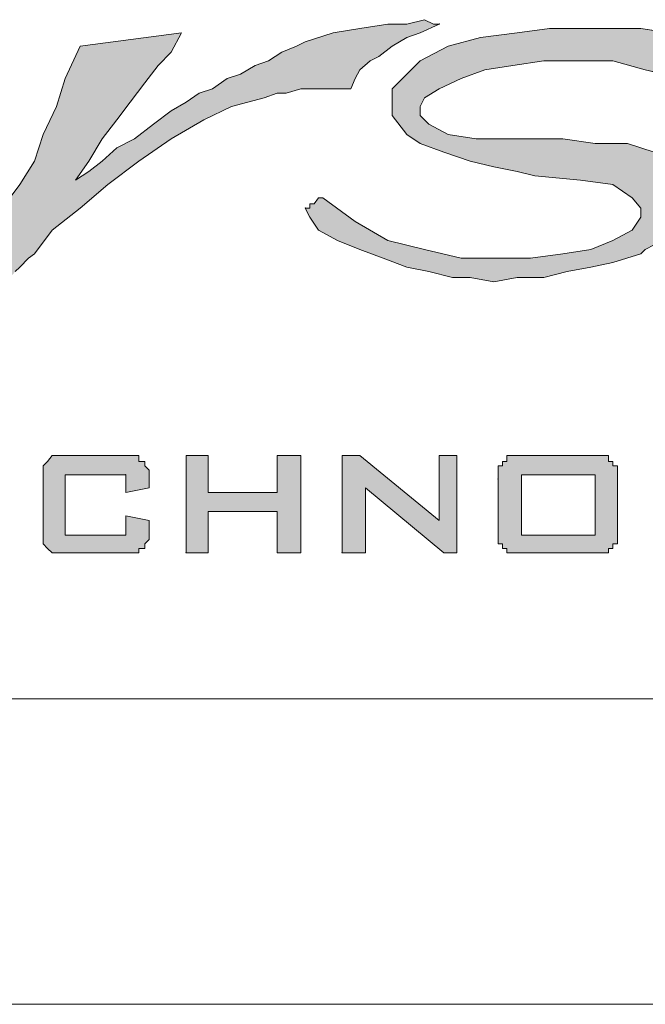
# Model space of a CAD drawing. Extents: x 0 to 840, y 0 to 594.
# Tile 28 of 84: x 682 to 692, y 5 to 21. Entities that reach past the tile are written whole.
import ezdxf

# ---------------------------------------------------------------- set-up
doc = ezdxf.new("R2010")
doc.units = 0
doc.header["$LTSCALE"] = 25.4
doc.header["$MEASUREMENT"] = 0
doc.layers.get('0').update_dxf_attribs({"linetype": 'CONTINUOUS'})
for name, color, linetype in [('010', 7, 'CONTINUOUS'), ('0_TABELLAINTESTAZIONI_TABELLA', 7, 'CONTINUOUS'), ('0_TABELLAINTESTAZIONI_TABELLAINTESTAZIONI', 7, 'CONTINUOUS'), ('30', 1, 'CONTINUOUS'), ('DEFAULT', 7, 'CONTINUOUS')]:
    doc.layers.add(name, color=color, linetype=linetype)

# ---------------------------------------------------------------- blocks, each defined once
blk = doc.blocks.new('SE111')
at = {"layer": '0_TABELLAINTESTAZIONI_TABELLA', "color": 7, "linetype": 'Continuous', "lineweight": 0}
for p, q in [((435.351, 21.046), (435.64, 21.118)), ((435.64, 21.118), (435.785, 21.046)), ((434.146, 20.901), (434.579, 20.974)), ((434.579, 20.974), (435.038, 21.046)), ((435.038, 21.046), (435.351, 21.046)), ((435.881, 21.046), (435.568, 20.901)), ((435.785, 21.046), (435.881, 21.046)), ((437.159, 20.901), (437.689, 20.974)), ((437.689, 20.974), (438.195, 20.974)), ((438.195, 20.974), (438.653, 20.974)), ((438.653, 20.974), (438.798, 20.974)), ((438.798, 20.974), (439.184, 20.974)), ((439.184, 20.974), (439.642, 20.901)), ((429.999, 20.684), (431.663, 20.901)), ((431.663, 20.901), (431.494, 20.588)), ((433.688, 20.757), (434.146, 20.901)), ((435.351, 20.829), (435.11, 20.684)), ((435.568, 20.901), (435.351, 20.829)), ((436.026, 20.684), (436.556, 20.829)), ((436.556, 20.829), (437.159, 20.901)), ((429.758, 20.154), (429.999, 20.684)), ((433.302, 20.588), (433.543, 20.684)), ((433.543, 20.684), (433.688, 20.757)), ((435.11, 20.684), (434.893, 20.516)), ((435.568, 20.443), (436.026, 20.684)), ((431.494, 20.588), (431.277, 20.371)), ((433.085, 20.443), (433.302, 20.588)), ((434.893, 20.516), (434.748, 20.443)), ((431.277, 20.371), (431.06, 20.082)), ((432.627, 20.226), (432.868, 20.371)), ((432.868, 20.371), (433.085, 20.443)), ((434.748, 20.443), (434.579, 20.299)), ((435.423, 20.299), (435.568, 20.443)), ((437.087, 20.371), (436.628, 20.299)), ((437.593, 20.443), (437.087, 20.371)), ((438.123, 20.443), (437.593, 20.443)), ((438.726, 20.443), (438.123, 20.443)), ((439.256, 20.299), (438.726, 20.443)), ((429.614, 19.696), (429.758, 20.154)), ((432.169, 19.985), (432.41, 20.154)), ((432.41, 20.154), (432.627, 20.226)), ((434.507, 20.154), (434.435, 19.985)), ((434.579, 20.299), (434.507, 20.154)), ((435.11, 19.985), (435.279, 20.154)), ((435.279, 20.154), (435.423, 20.299)), ((436.243, 20.154), (435.881, 19.985)), ((436.628, 20.299), (436.243, 20.154)), ((439.859, 20.154), (439.256, 20.299)), ((431.06, 20.082), (430.819, 19.768)), ((431.735, 19.768), (431.952, 19.913)), ((431.952, 19.913), (432.169, 19.985)), ((433.013, 19.841), (432.482, 19.696)), ((433.23, 19.913), (433.013, 19.841)), ((433.374, 19.913), (433.23, 19.913)), ((433.615, 19.985), (433.374, 19.913)), ((433.76, 19.985), (433.615, 19.985)), ((433.905, 19.985), (433.76, 19.985)), ((434.146, 19.985), (433.905, 19.985)), ((434.29, 19.985), (434.146, 19.985)), ((434.435, 19.985), (434.29, 19.985)), ((435.11, 19.768), (435.11, 19.985)), ((435.64, 19.841), (435.568, 19.696)), ((435.881, 19.985), (435.64, 19.841)), ((429.397, 19.238), (429.614, 19.696)), ((430.819, 19.768), (430.602, 19.479)), ((431.494, 19.624), (431.735, 19.768)), ((432.482, 19.696), (432.024, 19.479)), ((435.11, 19.551), (435.11, 19.768)), ((435.568, 19.696), (435.568, 19.551)), ((431.205, 19.407), (431.494, 19.624)), ((435.351, 19.238), (435.11, 19.551)), ((435.568, 19.551), (435.712, 19.407)), ((430.602, 19.479), (430.361, 19.166)), ((430.891, 19.166), (431.205, 19.407)), ((432.024, 19.479), (431.494, 19.166)), ((435.712, 19.407), (436.026, 19.238)), ((429.252, 18.804), (429.397, 19.238)), ((435.568, 19.093), (435.351, 19.238)), ((436.026, 19.238), (436.484, 19.166)), ((430.361, 19.166), (430.144, 18.804)), ((430.361, 18.804), (430.602, 19.021)), ((430.602, 19.021), (430.891, 19.166)), ((431.494, 19.166), (430.964, 18.804)), ((435.954, 18.949), (435.568, 19.093)), ((436.484, 19.166), (437.087, 19.166)), ((437.087, 19.166), (437.448, 19.166)), ((437.448, 19.166), (437.906, 19.166)), ((437.906, 19.166), (438.436, 19.093)), ((438.436, 19.093), (438.967, 19.093)), ((438.967, 19.093), (439.401, 18.949)), ((436.387, 18.804), (435.954, 18.949)), ((429.011, 18.418), (429.252, 18.804)), ((430.144, 18.804), (429.927, 18.491)), ((430.144, 18.635), (430.361, 18.804)), ((430.964, 18.804), (430.457, 18.418)), ((436.773, 18.708), (436.387, 18.804)), ((437.159, 18.635), (436.773, 18.708)), ((429.927, 18.491), (430.144, 18.635)), ((437.448, 18.563), (437.159, 18.635)), ((438.195, 18.491), (437.448, 18.563)), ((428.722, 18.033), (429.011, 18.418)), ((430.457, 18.418), (429.999, 18.033)), ((438.726, 18.418), (438.195, 18.491)), ((439.039, 18.201), (438.726, 18.418)), ((433.76, 18.105), (433.832, 18.105)), ((433.76, 18.033), (433.76, 18.105)), ((433.832, 18.105), (433.905, 18.201)), ((433.905, 18.201), (433.977, 18.201)), ((433.977, 18.201), (434.507, 17.816)), ((439.184, 18.033), (439.039, 18.201)), ((429.999, 18.033), (429.541, 17.671)), ((433.76, 17.888), (433.688, 18.033)), ((433.688, 18.033), (433.76, 18.033)), ((439.184, 17.888), (439.184, 18.033)), ((433.905, 17.671), (433.76, 17.888)), ((434.507, 17.816), (435.038, 17.502)), ((439.039, 17.671), (439.184, 17.888)), ((429.541, 17.671), (429.252, 17.285)), ((434.218, 17.502), (433.905, 17.671)), ((438.726, 17.502), (439.039, 17.671)), ((434.579, 17.358), (434.218, 17.502)), ((435.038, 17.502), (435.64, 17.358)), ((438.364, 17.358), (438.726, 17.502)), ((439.401, 17.43), (439.256, 17.358)), ((429.252, 17.285), (429.156, 17.213)), ((434.965, 17.213), (434.579, 17.358)), ((435.64, 17.358), (436.243, 17.213)), ((437.376, 17.213), (437.906, 17.285)), ((437.906, 17.285), (438.364, 17.358)), ((439.184, 17.285), (438.726, 17.141)), ((439.256, 17.358), (439.184, 17.285)), ((429.156, 17.213), (429.011, 17.068)), ((435.351, 17.068), (434.965, 17.213)), ((436.243, 17.213), (436.845, 17.213)), ((436.845, 17.213), (437.376, 17.213)), ((438.726, 17.141), (438.364, 17.068)), ((429.011, 17.068), (428.939, 16.996)), ((435.712, 16.996), (435.351, 17.068)), ((436.098, 16.9), (435.712, 16.996)), ((437.978, 16.996), (437.593, 16.9)), ((438.364, 17.068), (437.978, 16.996)), ((436.387, 16.9), (436.098, 16.9)), ((436.773, 16.827), (436.387, 16.9)), ((437.159, 16.9), (436.773, 16.827)), ((437.593, 16.9), (437.159, 16.9)), ((429.397, 13.814), (429.469, 13.886)), ((429.469, 13.886), (429.541, 13.983)), ((429.541, 13.983), (429.614, 13.983)), ((429.614, 13.983), (429.686, 13.983)), ((429.686, 13.983), (429.758, 13.983)), ((429.758, 13.983), (430.747, 13.983)), ((430.747, 13.983), (430.819, 13.983)), ((430.819, 13.983), (430.891, 13.983)), ((430.891, 13.983), (430.964, 13.983)), ((430.964, 13.983), (430.964, 13.886)), ((430.964, 13.886), (431.06, 13.886)), ((431.06, 13.886), (431.06, 13.814)), ((431.735, 13.983), (432.097, 13.983)), ((431.735, 12.392), (431.735, 13.983)), ((432.097, 13.983), (432.097, 13.38)), ((433.23, 13.983), (433.615, 13.983)), ((433.23, 13.38), (433.23, 13.983)), ((433.615, 13.983), (433.615, 12.392)), ((434.29, 13.983), (434.579, 13.983)), ((434.29, 12.392), (434.29, 13.983)), ((434.579, 13.983), (435.881, 12.922)), ((435.881, 13.983), (436.17, 13.983)), ((435.881, 12.922), (435.881, 13.983)), ((436.17, 13.983), (436.17, 12.392)), ((436.918, 13.886), (436.99, 13.886)), ((436.918, 13.814), (436.918, 13.886)), ((436.99, 13.983), (437.087, 13.983)), ((436.99, 13.886), (436.99, 13.983)), ((437.087, 13.983), (437.159, 13.983)), ((437.159, 13.983), (437.231, 13.983)), ((437.231, 13.983), (438.436, 13.983)), ((438.436, 13.983), (438.509, 13.983)), ((438.509, 13.983), (438.581, 13.983)), ((438.581, 13.983), (438.653, 13.983)), ((438.653, 13.983), (438.653, 13.886)), ((438.653, 13.886), (438.726, 13.886)), ((438.726, 13.886), (438.726, 13.814)), ((429.397, 13.742), (429.397, 13.814)), ((429.397, 13.669), (429.397, 13.742)), ((431.06, 13.814), (431.132, 13.742)), ((431.132, 13.742), (431.132, 13.669)), ((436.845, 13.814), (436.918, 13.814)), ((436.845, 13.742), (436.845, 13.814)), ((436.845, 13.669), (436.845, 13.742)), ((438.726, 13.814), (438.798, 13.814)), ((438.798, 13.814), (438.798, 13.742)), ((438.798, 13.742), (438.798, 13.669)), ((429.397, 13.597), (429.397, 13.669)), ((429.397, 12.778), (429.397, 13.597)), ((430.747, 13.669), (429.758, 13.669)), ((429.758, 13.669), (429.758, 12.681)), ((430.747, 13.38), (430.747, 13.669)), ((431.132, 13.669), (431.132, 13.597)), ((431.132, 13.597), (431.132, 13.452)), ((436.845, 13.597), (436.845, 13.669)), ((436.845, 12.778), (436.845, 13.597)), ((437.231, 13.669), (437.231, 12.681)), ((438.436, 13.669), (437.231, 13.669)), ((438.436, 12.681), (438.436, 13.669)), ((438.798, 13.669), (438.798, 13.597)), ((438.798, 13.597), (438.798, 12.778)), ((431.132, 13.452), (430.747, 13.38)), ((432.097, 13.38), (433.23, 13.38)), ((434.676, 13.452), (434.676, 12.392)), ((435.954, 12.392), (434.676, 13.452)), ((432.097, 13.067), (432.097, 12.392)), ((433.23, 13.067), (432.097, 13.067)), ((433.23, 12.392), (433.23, 13.067)), ((430.747, 12.994), (431.132, 12.922)), ((430.747, 12.681), (430.747, 12.994)), ((431.132, 12.922), (431.132, 12.778)), ((429.397, 12.681), (429.397, 12.778)), ((431.132, 12.778), (431.132, 12.681)), ((436.845, 12.681), (436.845, 12.778)), ((438.798, 12.778), (438.798, 12.681)), ((429.397, 12.609), (429.397, 12.681)), ((429.397, 12.536), (429.397, 12.609)), ((429.758, 12.681), (430.747, 12.681)), ((431.132, 12.609), (431.06, 12.536)), ((431.132, 12.681), (431.132, 12.609)), ((436.845, 12.609), (436.845, 12.681)), ((436.845, 12.536), (436.845, 12.609)), ((437.231, 12.681), (438.436, 12.681)), ((438.798, 12.681), (438.798, 12.609)), ((438.798, 12.609), (438.798, 12.536)), ((429.469, 12.464), (429.397, 12.536)), ((429.541, 12.392), (429.469, 12.464)), ((430.964, 12.464), (430.964, 12.392)), ((431.06, 12.464), (430.964, 12.464)), ((431.06, 12.536), (431.06, 12.464)), ((436.918, 12.536), (436.845, 12.536)), ((436.918, 12.464), (436.918, 12.536)), ((436.99, 12.464), (436.918, 12.464)), ((436.99, 12.392), (436.99, 12.464)), ((438.653, 12.464), (438.653, 12.392)), ((438.726, 12.464), (438.653, 12.464)), ((438.726, 12.536), (438.726, 12.464)), ((438.798, 12.536), (438.726, 12.536)), ((429.614, 12.392), (429.541, 12.392)), ((429.686, 12.392), (429.614, 12.392)), ((429.758, 12.392), (429.686, 12.392)), ((430.747, 12.392), (429.758, 12.392)), ((430.819, 12.392), (430.747, 12.392)), ((430.891, 12.392), (430.819, 12.392)), ((430.964, 12.392), (430.891, 12.392)), ((432.097, 12.392), (431.735, 12.392)), ((433.615, 12.392), (433.23, 12.392)), ((434.676, 12.392), (434.29, 12.392)), ((436.17, 12.392), (435.954, 12.392)), ((437.087, 12.392), (436.99, 12.392)), ((437.159, 12.392), (437.087, 12.392)), ((437.231, 12.392), (437.159, 12.392)), ((438.436, 12.392), (437.231, 12.392)), ((438.509, 12.392), (438.436, 12.392)), ((438.581, 12.392), (438.509, 12.392)), ((438.653, 12.392), (438.581, 12.392))]:
    blk.add_line(p, q, dxfattribs=at)
for p in [(435.881, 21.046), (433.688, 18.033), (430.747, 13.669), (436.845, 13.597), (437.231, 12.681), (431.735, 12.392), (434.29, 12.392)]:
    blk.add_point(p, dxfattribs=at)
blk = doc.blocks.new('SE110')
at = {"layer": '0_TABELLAINTESTAZIONI_TABELLA', "color": 7, "linetype": 'Continuous', "lineweight": 0}
for p, q in [((435.351, 21.046), (435.64, 21.118)), ((435.64, 21.118), (435.785, 21.046)), ((434.146, 20.901), (434.579, 20.974)), ((434.579, 20.974), (435.038, 21.046)), ((435.038, 21.046), (435.351, 21.046)), ((435.881, 21.046), (435.568, 20.901)), ((435.785, 21.046), (435.881, 21.046)), ((437.159, 20.901), (437.689, 20.974)), ((437.689, 20.974), (438.195, 20.974)), ((438.195, 20.974), (438.653, 20.974)), ((438.653, 20.974), (438.798, 20.974)), ((438.798, 20.974), (439.184, 20.974)), ((439.184, 20.974), (439.642, 20.901)), ((429.999, 20.684), (431.663, 20.901)), ((431.663, 20.901), (431.494, 20.588)), ((433.688, 20.757), (434.146, 20.901)), ((435.351, 20.829), (435.11, 20.684)), ((435.568, 20.901), (435.351, 20.829)), ((436.026, 20.684), (436.556, 20.829)), ((436.556, 20.829), (437.159, 20.901)), ((429.758, 20.154), (429.999, 20.684)), ((433.302, 20.588), (433.543, 20.684)), ((433.543, 20.684), (433.688, 20.757)), ((435.11, 20.684), (434.893, 20.516)), ((435.568, 20.443), (436.026, 20.684)), ((431.494, 20.588), (431.277, 20.371)), ((433.085, 20.443), (433.302, 20.588)), ((434.893, 20.516), (434.748, 20.443)), ((431.277, 20.371), (431.06, 20.082)), ((432.627, 20.226), (432.868, 20.371)), ((432.868, 20.371), (433.085, 20.443)), ((434.748, 20.443), (434.579, 20.299)), ((435.423, 20.299), (435.568, 20.443)), ((437.087, 20.371), (436.628, 20.299)), ((437.593, 20.443), (437.087, 20.371)), ((438.123, 20.443), (437.593, 20.443)), ((438.726, 20.443), (438.123, 20.443)), ((439.256, 20.299), (438.726, 20.443)), ((429.614, 19.696), (429.758, 20.154)), ((432.169, 19.985), (432.41, 20.154)), ((432.41, 20.154), (432.627, 20.226)), ((434.507, 20.154), (434.435, 19.985)), ((434.579, 20.299), (434.507, 20.154)), ((435.11, 19.985), (435.279, 20.154)), ((435.279, 20.154), (435.423, 20.299)), ((436.243, 20.154), (435.881, 19.985)), ((436.628, 20.299), (436.243, 20.154)), ((439.859, 20.154), (439.256, 20.299)), ((431.06, 20.082), (430.819, 19.768)), ((431.735, 19.768), (431.952, 19.913)), ((431.952, 19.913), (432.169, 19.985)), ((433.013, 19.841), (432.482, 19.696)), ((433.23, 19.913), (433.013, 19.841)), ((433.374, 19.913), (433.23, 19.913)), ((433.615, 19.985), (433.374, 19.913)), ((433.76, 19.985), (433.615, 19.985)), ((433.905, 19.985), (433.76, 19.985)), ((434.146, 19.985), (433.905, 19.985)), ((434.29, 19.985), (434.146, 19.985)), ((434.435, 19.985), (434.29, 19.985)), ((435.11, 19.768), (435.11, 19.985)), ((435.64, 19.841), (435.568, 19.696)), ((435.881, 19.985), (435.64, 19.841)), ((429.397, 19.238), (429.614, 19.696)), ((430.819, 19.768), (430.602, 19.479)), ((431.494, 19.624), (431.735, 19.768)), ((432.482, 19.696), (432.024, 19.479)), ((435.11, 19.551), (435.11, 19.768)), ((435.568, 19.696), (435.568, 19.551)), ((431.205, 19.407), (431.494, 19.624)), ((435.351, 19.238), (435.11, 19.551)), ((435.568, 19.551), (435.712, 19.407)), ((430.602, 19.479), (430.361, 19.166)), ((430.891, 19.166), (431.205, 19.407)), ((432.024, 19.479), (431.494, 19.166)), ((435.712, 19.407), (436.026, 19.238)), ((429.252, 18.804), (429.397, 19.238)), ((435.568, 19.093), (435.351, 19.238)), ((436.026, 19.238), (436.484, 19.166)), ((430.361, 19.166), (430.144, 18.804)), ((430.361, 18.804), (430.602, 19.021)), ((430.602, 19.021), (430.891, 19.166)), ((431.494, 19.166), (430.964, 18.804)), ((435.954, 18.949), (435.568, 19.093)), ((436.484, 19.166), (437.087, 19.166)), ((437.087, 19.166), (437.448, 19.166)), ((437.448, 19.166), (437.906, 19.166)), ((437.906, 19.166), (438.436, 19.093)), ((438.436, 19.093), (438.967, 19.093)), ((438.967, 19.093), (439.401, 18.949)), ((436.387, 18.804), (435.954, 18.949)), ((429.011, 18.418), (429.252, 18.804)), ((430.144, 18.804), (429.927, 18.491)), ((430.144, 18.635), (430.361, 18.804)), ((430.964, 18.804), (430.457, 18.418)), ((436.773, 18.708), (436.387, 18.804)), ((437.159, 18.635), (436.773, 18.708)), ((429.927, 18.491), (430.144, 18.635)), ((437.448, 18.563), (437.159, 18.635)), ((438.195, 18.491), (437.448, 18.563)), ((428.722, 18.033), (429.011, 18.418)), ((430.457, 18.418), (429.999, 18.033)), ((438.726, 18.418), (438.195, 18.491)), ((439.039, 18.201), (438.726, 18.418)), ((433.76, 18.105), (433.832, 18.105)), ((433.76, 18.033), (433.76, 18.105)), ((433.832, 18.105), (433.905, 18.201)), ((433.905, 18.201), (433.977, 18.201)), ((433.977, 18.201), (434.507, 17.816)), ((439.184, 18.033), (439.039, 18.201)), ((429.999, 18.033), (429.541, 17.671)), ((433.76, 17.888), (433.688, 18.033)), ((433.688, 18.033), (433.76, 18.033)), ((439.184, 17.888), (439.184, 18.033)), ((433.905, 17.671), (433.76, 17.888)), ((434.507, 17.816), (435.038, 17.502)), ((439.039, 17.671), (439.184, 17.888)), ((429.541, 17.671), (429.252, 17.285)), ((434.218, 17.502), (433.905, 17.671)), ((438.726, 17.502), (439.039, 17.671)), ((434.579, 17.358), (434.218, 17.502)), ((435.038, 17.502), (435.64, 17.358)), ((438.364, 17.358), (438.726, 17.502)), ((439.401, 17.43), (439.256, 17.358)), ((429.252, 17.285), (429.156, 17.213)), ((434.965, 17.213), (434.579, 17.358)), ((435.64, 17.358), (436.243, 17.213)), ((437.376, 17.213), (437.906, 17.285)), ((437.906, 17.285), (438.364, 17.358)), ((439.184, 17.285), (438.726, 17.141)), ((439.256, 17.358), (439.184, 17.285)), ((429.156, 17.213), (429.011, 17.068)), ((435.351, 17.068), (434.965, 17.213)), ((436.243, 17.213), (436.845, 17.213)), ((436.845, 17.213), (437.376, 17.213)), ((438.726, 17.141), (438.364, 17.068)), ((429.011, 17.068), (428.939, 16.996)), ((435.712, 16.996), (435.351, 17.068)), ((436.098, 16.9), (435.712, 16.996)), ((437.978, 16.996), (437.593, 16.9)), ((438.364, 17.068), (437.978, 16.996)), ((436.387, 16.9), (436.098, 16.9)), ((436.773, 16.827), (436.387, 16.9)), ((437.159, 16.9), (436.773, 16.827)), ((437.593, 16.9), (437.159, 16.9)), ((429.397, 13.814), (429.469, 13.886)), ((429.469, 13.886), (429.541, 13.983)), ((429.541, 13.983), (429.614, 13.983)), ((429.614, 13.983), (429.686, 13.983)), ((429.686, 13.983), (429.758, 13.983)), ((429.758, 13.983), (430.747, 13.983)), ((430.747, 13.983), (430.819, 13.983)), ((430.819, 13.983), (430.891, 13.983)), ((430.891, 13.983), (430.964, 13.983)), ((430.964, 13.983), (430.964, 13.886)), ((430.964, 13.886), (431.06, 13.886)), ((431.06, 13.886), (431.06, 13.814)), ((431.735, 13.983), (432.097, 13.983)), ((431.735, 12.392), (431.735, 13.983)), ((432.097, 13.983), (432.097, 13.38)), ((433.23, 13.983), (433.615, 13.983)), ((433.23, 13.38), (433.23, 13.983)), ((433.615, 13.983), (433.615, 12.392)), ((434.29, 13.983), (434.579, 13.983)), ((434.29, 12.392), (434.29, 13.983)), ((434.579, 13.983), (435.881, 12.922)), ((435.881, 13.983), (436.17, 13.983)), ((435.881, 12.922), (435.881, 13.983)), ((436.17, 13.983), (436.17, 12.392)), ((436.918, 13.886), (436.99, 13.886)), ((436.918, 13.814), (436.918, 13.886)), ((436.99, 13.983), (437.087, 13.983)), ((436.99, 13.886), (436.99, 13.983)), ((437.087, 13.983), (437.159, 13.983)), ((437.159, 13.983), (437.231, 13.983)), ((437.231, 13.983), (438.436, 13.983)), ((438.436, 13.983), (438.509, 13.983)), ((438.509, 13.983), (438.581, 13.983)), ((438.581, 13.983), (438.653, 13.983)), ((438.653, 13.983), (438.653, 13.886)), ((438.653, 13.886), (438.726, 13.886)), ((438.726, 13.886), (438.726, 13.814)), ((429.397, 13.742), (429.397, 13.814)), ((429.397, 13.669), (429.397, 13.742)), ((431.06, 13.814), (431.132, 13.742)), ((431.132, 13.742), (431.132, 13.669)), ((436.845, 13.814), (436.918, 13.814)), ((436.845, 13.742), (436.845, 13.814)), ((436.845, 13.669), (436.845, 13.742)), ((438.726, 13.814), (438.798, 13.814)), ((438.798, 13.814), (438.798, 13.742)), ((438.798, 13.742), (438.798, 13.669)), ((429.397, 13.597), (429.397, 13.669)), ((429.397, 12.778), (429.397, 13.597)), ((430.747, 13.669), (429.758, 13.669)), ((429.758, 13.669), (429.758, 12.681)), ((430.747, 13.38), (430.747, 13.669)), ((431.132, 13.669), (431.132, 13.597)), ((431.132, 13.597), (431.132, 13.452)), ((436.845, 13.597), (436.845, 13.669)), ((436.845, 12.778), (436.845, 13.597)), ((437.231, 13.669), (437.231, 12.681)), ((438.436, 13.669), (437.231, 13.669)), ((438.436, 12.681), (438.436, 13.669)), ((438.798, 13.669), (438.798, 13.597)), ((438.798, 13.597), (438.798, 12.778)), ((431.132, 13.452), (430.747, 13.38)), ((432.097, 13.38), (433.23, 13.38)), ((434.676, 13.452), (434.676, 12.392)), ((435.954, 12.392), (434.676, 13.452)), ((432.097, 13.067), (432.097, 12.392)), ((433.23, 13.067), (432.097, 13.067)), ((433.23, 12.392), (433.23, 13.067)), ((430.747, 12.994), (431.132, 12.922)), ((430.747, 12.681), (430.747, 12.994)), ((431.132, 12.922), (431.132, 12.778)), ((429.397, 12.681), (429.397, 12.778)), ((431.132, 12.778), (431.132, 12.681)), ((436.845, 12.681), (436.845, 12.778)), ((438.798, 12.778), (438.798, 12.681)), ((429.397, 12.609), (429.397, 12.681)), ((429.397, 12.536), (429.397, 12.609)), ((429.758, 12.681), (430.747, 12.681)), ((431.132, 12.609), (431.06, 12.536)), ((431.132, 12.681), (431.132, 12.609)), ((436.845, 12.609), (436.845, 12.681)), ((436.845, 12.536), (436.845, 12.609)), ((437.231, 12.681), (438.436, 12.681)), ((438.798, 12.681), (438.798, 12.609)), ((438.798, 12.609), (438.798, 12.536)), ((429.469, 12.464), (429.397, 12.536)), ((429.541, 12.392), (429.469, 12.464)), ((430.964, 12.464), (430.964, 12.392)), ((431.06, 12.464), (430.964, 12.464)), ((431.06, 12.536), (431.06, 12.464)), ((436.918, 12.536), (436.845, 12.536)), ((436.918, 12.464), (436.918, 12.536)), ((436.99, 12.464), (436.918, 12.464)), ((436.99, 12.392), (436.99, 12.464)), ((438.653, 12.464), (438.653, 12.392)), ((438.726, 12.464), (438.653, 12.464)), ((438.726, 12.536), (438.726, 12.464)), ((438.798, 12.536), (438.726, 12.536)), ((429.614, 12.392), (429.541, 12.392)), ((429.686, 12.392), (429.614, 12.392)), ((429.758, 12.392), (429.686, 12.392)), ((430.747, 12.392), (429.758, 12.392)), ((430.819, 12.392), (430.747, 12.392)), ((430.891, 12.392), (430.819, 12.392)), ((430.964, 12.392), (430.891, 12.392)), ((432.097, 12.392), (431.735, 12.392)), ((433.615, 12.392), (433.23, 12.392)), ((434.676, 12.392), (434.29, 12.392)), ((436.17, 12.392), (435.954, 12.392)), ((437.087, 12.392), (436.99, 12.392)), ((437.159, 12.392), (437.087, 12.392)), ((437.231, 12.392), (437.159, 12.392)), ((438.436, 12.392), (437.231, 12.392)), ((438.509, 12.392), (438.436, 12.392)), ((438.581, 12.392), (438.509, 12.392)), ((438.653, 12.392), (438.581, 12.392))]:
    blk.add_line(p, q, dxfattribs=at)
for p in [(435.881, 21.046), (433.688, 18.033), (430.747, 13.669), (436.845, 13.597), (437.231, 12.681), (431.735, 12.392), (434.29, 12.392)]:
    blk.add_point(p, dxfattribs=at)
at = {"layer": '0_TABELLAINTESTAZIONI_TABELLAINTESTAZIONI', "color": 5, "linetype": 'Continuous', "lineweight": 0}
for points in [[(428.722, 18.033), (429.011, 18.418), (429.252, 18.804), (429.397, 19.238), (429.614, 19.696), (429.758, 20.154), (429.999, 20.684), (431.663, 20.901), (431.494, 20.588), (431.277, 20.371), (431.06, 20.082), (430.819, 19.768), (430.602, 19.479), (430.361, 19.166), (430.144, 18.804), (429.927, 18.491), (430.144, 18.635), (430.361, 18.804), (430.602, 19.021), (430.891, 19.166), (431.205, 19.407), (431.494, 19.624), (431.735, 19.768), (431.952, 19.913), (432.169, 19.985), (432.41, 20.154), (432.627, 20.226), (432.868, 20.371), (433.085, 20.443), (433.302, 20.588), (433.543, 20.684), (433.688, 20.757), (434.146, 20.901), (434.579, 20.974), (435.038, 21.046), (435.351, 21.046), (435.64, 21.118), (435.785, 21.046), (435.881, 21.046), (435.881, 21.046), (435.568, 20.901), (435.351, 20.829), (435.11, 20.684), (434.893, 20.516), (434.748, 20.443), (434.579, 20.299), (434.507, 20.154), (434.435, 19.985), (434.29, 19.985), (434.146, 19.985), (433.905, 19.985), (433.76, 19.985), (433.615, 19.985), (433.374, 19.913), (433.23, 19.913), (433.013, 19.841), (432.482, 19.696), (432.024, 19.479), (431.494, 19.166), (430.964, 18.804), (430.457, 18.418), (429.999, 18.033), (429.541, 17.671), (429.252, 17.285), (429.156, 17.213), (429.011, 17.068), (428.939, 16.996)], [(439.859, 20.154), (439.256, 20.299), (438.726, 20.443), (438.123, 20.443), (437.593, 20.443), (437.087, 20.371), (436.628, 20.299), (436.243, 20.154), (435.881, 19.985), (435.64, 19.841), (435.568, 19.696), (435.568, 19.551), (435.712, 19.407), (436.026, 19.238), (436.484, 19.166), (437.087, 19.166), (437.448, 19.166), (437.906, 19.166), (438.436, 19.093), (438.967, 19.093), (439.401, 18.949)], [(439.401, 17.43), (439.256, 17.358), (439.184, 17.285), (438.726, 17.141), (438.364, 17.068), (437.978, 16.996), (437.593, 16.9), (437.159, 16.9), (436.773, 16.827), (436.387, 16.9), (436.098, 16.9), (435.712, 16.996), (435.351, 17.068), (434.965, 17.213), (434.579, 17.358), (434.218, 17.502), (433.905, 17.671), (433.76, 17.888), (433.688, 18.033), (433.76, 18.033), (433.76, 18.105), (433.832, 18.105), (433.905, 18.201), (433.977, 18.201), (434.507, 17.816), (435.038, 17.502), (435.64, 17.358), (436.243, 17.213), (436.845, 17.213), (437.376, 17.213), (437.906, 17.285), (438.364, 17.358), (438.726, 17.502), (439.039, 17.671), (439.184, 17.888), (439.184, 18.033), (439.039, 18.201), (438.726, 18.418), (438.195, 18.491), (437.448, 18.563), (437.159, 18.635), (436.773, 18.708), (436.387, 18.804), (435.954, 18.949), (435.568, 19.093), (435.351, 19.238), (435.11, 19.551), (435.11, 19.768), (435.11, 19.985), (435.279, 20.154), (435.423, 20.299), (435.568, 20.443), (436.026, 20.684), (436.556, 20.829), (437.159, 20.901), (437.689, 20.974), (438.195, 20.974), (438.653, 20.974), (438.653, 20.974), (438.798, 20.974), (439.184, 20.974), (439.642, 20.901)]]:
    blk.add_lwpolyline(points, dxfattribs=at)
for points in [[(430.747, 13.983), (430.819, 13.983), (430.891, 13.983), (430.964, 13.983), (430.964, 13.886), (431.06, 13.886), (431.06, 13.814), (431.132, 13.742), (431.132, 13.669), (431.132, 13.597), (431.132, 13.452), (430.747, 13.38), (430.747, 13.669), (429.758, 13.669), (429.758, 12.681), (430.747, 12.681), (430.747, 12.994), (431.132, 12.922), (431.132, 12.778), (431.132, 12.681), (431.132, 12.609), (431.06, 12.536), (431.06, 12.464), (430.964, 12.464), (430.964, 12.392), (430.891, 12.392), (430.819, 12.392), (430.747, 12.392), (429.758, 12.392), (429.686, 12.392), (429.614, 12.392), (429.541, 12.392), (429.469, 12.464), (429.397, 12.536), (429.397, 12.609), (429.397, 12.681), (429.397, 12.778), (429.397, 13.597), (429.397, 13.669), (429.397, 13.742), (429.397, 13.814), (429.469, 13.886), (429.541, 13.983), (429.614, 13.983), (429.686, 13.983), (429.758, 13.983), (430.747, 13.983)], [(431.735, 13.983), (432.097, 13.983), (432.097, 13.38), (433.23, 13.38), (433.23, 13.983), (433.615, 13.983), (433.615, 12.392), (433.23, 12.392), (433.23, 13.067), (432.097, 13.067), (432.097, 12.392), (431.735, 12.392), (431.735, 13.983)], [(434.29, 13.983), (434.579, 13.983), (435.881, 12.922), (435.881, 13.983), (436.17, 13.983), (436.17, 12.392), (435.954, 12.392), (434.676, 13.452), (434.676, 12.392), (434.29, 12.392), (434.29, 13.983)], [(438.581, 13.983), (438.653, 13.983), (438.653, 13.886), (438.726, 13.886), (438.726, 13.814), (438.798, 13.814), (438.798, 13.742), (438.798, 13.669), (438.798, 13.597), (438.798, 12.778), (438.798, 12.681), (438.798, 12.609), (438.798, 12.536), (438.726, 12.536), (438.726, 12.464), (438.653, 12.464), (438.653, 12.392), (438.581, 12.392), (438.509, 12.392), (438.436, 12.392), (437.231, 12.392), (437.159, 12.392), (437.087, 12.392), (436.99, 12.392), (436.99, 12.464), (436.918, 12.464), (436.918, 12.536), (436.845, 12.536), (436.845, 12.609), (436.845, 12.681), (436.845, 12.778), (436.845, 13.597), (436.845, 13.669), (436.845, 13.742), (436.845, 13.814), (436.918, 13.814), (436.918, 13.886), (436.99, 13.886), (436.99, 13.983), (437.087, 13.983), (437.159, 13.983), (437.231, 13.983), (438.436, 13.983), (438.509, 13.983), (438.581, 13.983)]]:
    blk.add_lwpolyline(points, close=True, dxfattribs=at)
blk = doc.blocks.new('powersoft_a1')
at = {"linetype": 'Continuous', "lineweight": 0}
for points in [[(688.881, 21.046), (688.568, 20.901), (688.351, 20.829), (688.11, 20.684), (687.893, 20.516), (687.748, 20.443), (687.579, 20.299), (687.507, 20.154), (687.435, 19.985), (687.29, 19.985), (687.146, 19.985), (686.905, 19.985), (686.76, 19.985), (686.615, 19.985), (686.374, 19.913), (686.23, 19.913), (686.013, 19.841), (685.482, 19.696), (685.024, 19.479), (684.494, 19.166), (683.964, 18.804), (683.457, 18.418), (682.999, 18.033), (682.541, 17.671), (682.252, 17.285), (682.156, 17.213), (682.011, 17.068), (681.939, 16.996), (681.794, 16.827), (681.722, 16.683), (681.553, 16.61), (681.481, 16.538), (681.481, 16.466), (681.408, 16.61), (681.408, 16.683), (681.336, 16.827), (681.264, 16.9), (681.264, 16.996), (681.191, 17.141), (681.119, 17.213), (681.119, 17.358), (681.408, 17.671), (681.722, 18.033), (682.011, 18.418), (682.252, 18.804), (682.397, 19.238), (682.614, 19.696), (682.758, 20.154), (682.999, 20.684), (684.663, 20.901), (684.494, 20.588), (684.277, 20.371), (684.06, 20.082), (683.819, 19.768), (683.602, 19.479), (683.361, 19.166), (683.144, 18.804), (682.927, 18.491), (683.144, 18.635), (683.361, 18.804), (683.602, 19.021), (683.891, 19.166), (684.205, 19.407), (684.494, 19.624), (684.735, 19.768), (684.952, 19.913), (685.169, 19.985), (685.41, 20.154), (685.627, 20.226), (685.868, 20.371), (686.085, 20.443), (686.302, 20.588), (686.543, 20.684), (686.688, 20.757), (687.146, 20.901), (687.579, 20.974), (688.038, 21.046), (688.351, 21.046), (688.64, 21.118), (688.785, 21.046)], [(691.653, 20.974), (691.798, 20.974), (692.184, 20.974), (692.642, 20.901), (693.172, 20.901), (693.702, 20.829), (694.136, 20.757), (694.45, 20.757), (694.594, 20.684), (694.377, 20.588), (694.136, 20.516), (693.919, 20.371), (693.775, 20.299), (693.606, 20.154), (693.534, 20.082), (693.389, 19.913), (693.389, 19.841), (692.859, 20.154), (692.256, 20.299), (691.726, 20.443), (691.123, 20.443), (690.593, 20.443), (690.087, 20.371), (689.628, 20.299), (689.243, 20.154), (688.881, 19.985), (688.64, 19.841), (688.568, 19.696), (688.568, 19.551), (688.712, 19.407), (689.026, 19.238), (689.484, 19.166), (690.087, 19.166), (690.448, 19.166), (690.906, 19.166), (691.436, 19.093), (691.967, 19.093), (692.401, 18.949), (692.786, 18.708), (692.931, 18.635), (693.1, 18.418), (693.172, 18.274), (693.172, 18.033), (693.1, 17.96), (693.003, 17.888), (692.859, 17.743), (692.786, 17.671), (692.642, 17.502), (692.401, 17.43), (692.256, 17.358), (692.184, 17.285), (691.726, 17.141), (691.364, 17.068), (690.978, 16.996), (690.593, 16.9), (690.159, 16.9), (689.773, 16.827), (689.387, 16.9), (689.098, 16.9), (688.712, 16.996), (688.351, 17.068), (687.965, 17.213), (687.579, 17.358), (687.218, 17.502), (686.905, 17.671), (686.76, 17.888), (686.688, 18.033), (686.76, 18.033), (686.76, 18.105), (686.832, 18.105), (686.905, 18.201), (686.977, 18.201), (687.507, 17.816), (688.038, 17.502), (688.64, 17.358), (689.243, 17.213), (689.845, 17.213), (690.376, 17.213), (690.906, 17.285), (691.364, 17.358), (691.726, 17.502), (692.039, 17.671), (692.184, 17.888), (692.184, 18.033), (692.039, 18.201), (691.726, 18.418), (691.195, 18.491), (690.448, 18.563), (690.159, 18.635), (689.773, 18.708), (689.387, 18.804), (688.954, 18.949), (688.568, 19.093), (688.351, 19.238), (688.11, 19.551), (688.11, 19.768), (688.11, 19.985), (688.279, 20.154), (688.423, 20.299), (688.568, 20.443), (689.026, 20.684), (689.556, 20.829), (690.159, 20.901), (690.689, 20.974), (691.195, 20.974)], [(683.747, 13.983), (683.819, 13.983), (683.891, 13.983), (683.964, 13.983), (683.964, 13.886), (684.06, 13.886), (684.06, 13.814), (684.132, 13.742), (684.132, 13.669), (684.132, 13.597), (684.132, 13.452), (683.747, 13.38), (683.747, 13.669), (682.758, 13.669), (682.758, 12.681), (683.747, 12.681), (683.747, 12.994), (684.132, 12.922), (684.132, 12.778), (684.132, 12.681), (684.132, 12.609), (684.06, 12.536), (684.06, 12.464), (683.964, 12.464), (683.964, 12.392), (683.891, 12.392), (683.819, 12.392), (683.747, 12.392), (682.758, 12.392), (682.686, 12.392), (682.614, 12.392), (682.541, 12.392), (682.469, 12.464), (682.397, 12.536), (682.397, 12.609), (682.397, 12.681), (682.397, 12.778), (682.397, 13.597), (682.397, 13.669), (682.397, 13.742), (682.397, 13.814), (682.469, 13.886), (682.541, 13.983), (682.614, 13.983), (682.686, 13.983), (682.758, 13.983)], [(684.735, 13.983), (685.097, 13.983), (685.097, 13.38), (686.23, 13.38), (686.23, 13.983), (686.615, 13.983), (686.615, 12.392), (686.23, 12.392), (686.23, 13.067), (685.097, 13.067), (685.097, 12.392), (684.735, 12.392)], [(687.29, 13.983), (687.579, 13.983), (688.881, 12.922), (688.881, 13.983), (689.17, 13.983), (689.17, 12.392), (688.954, 12.392), (687.676, 13.452), (687.676, 12.392), (687.29, 12.392)]]:
    blk.add_hatch(color=5, dxfattribs=at).paths.add_polyline_path(points)
h = blk.add_hatch(color=5, dxfattribs=at)
h.paths.add_polyline_path([(691.581, 13.983), (691.653, 13.983), (691.653, 13.886), (691.726, 13.886), (691.726, 13.814), (691.798, 13.814), (691.798, 13.742), (691.798, 13.669), (691.798, 13.597), (691.798, 12.778), (691.798, 12.681), (691.798, 12.609), (691.798, 12.536), (691.726, 12.536), (691.726, 12.464), (691.653, 12.464), (691.653, 12.392), (691.581, 12.392), (691.509, 12.392), (691.436, 12.392), (690.231, 12.392), (690.159, 12.392), (690.087, 12.392), (689.99, 12.392), (689.99, 12.464), (689.918, 12.464), (689.918, 12.536), (689.845, 12.536), (689.845, 12.609), (689.845, 12.681), (689.845, 12.778), (689.845, 13.597), (689.845, 13.669), (689.845, 13.742), (689.845, 13.814), (689.918, 13.814), (689.918, 13.886), (689.99, 13.886), (689.99, 13.983), (690.087, 13.983), (690.159, 13.983), (690.231, 13.983), (691.436, 13.983), (691.509, 13.983)])
h.paths.add_polyline_path([(691.436, 13.669), (690.231, 13.669), (690.231, 12.681), (691.436, 12.681)])
at = {"layer": '010', "lineweight": 0}
blk.add_line((830, 10), (25, 10), dxfattribs=at)
at = {"layer": '0_TABELLAINTESTAZIONI_TABELLAINTESTAZIONI', "color": 5, "linetype": 'Continuous', "lineweight": 0}
blk.add_lwpolyline([(691.436, 13.669), (690.231, 13.669), (690.231, 12.681), (691.436, 12.681), (691.436, 13.669)], close=True, dxfattribs=at)
at = {"layer": '30', "lineweight": 0}
blk.add_line((835, 5), (20, 5), dxfattribs=at)
at = {"layer": 'DEFAULT', "color": 7, "linetype": 'Continuous', "lineweight": 0}
blk.add_line((831, 10), (646, 10), dxfattribs=at)
at = {"color": 0, "lineweight": 0}
for name in ['SE111', 'SE110']:
    blk.add_blockref(name, (253, 0), dxfattribs=at).dxf.unprotected_set("ltscale", 0)

msp = doc.modelspace()

# ---------------------------------------------------------------- block references
at = {"linetype": 'Continuous', "lineweight": 0}
msp.add_blockref('powersoft_a1', (0, 0), dxfattribs=at)

doc.saveas('drawing.dxf')
